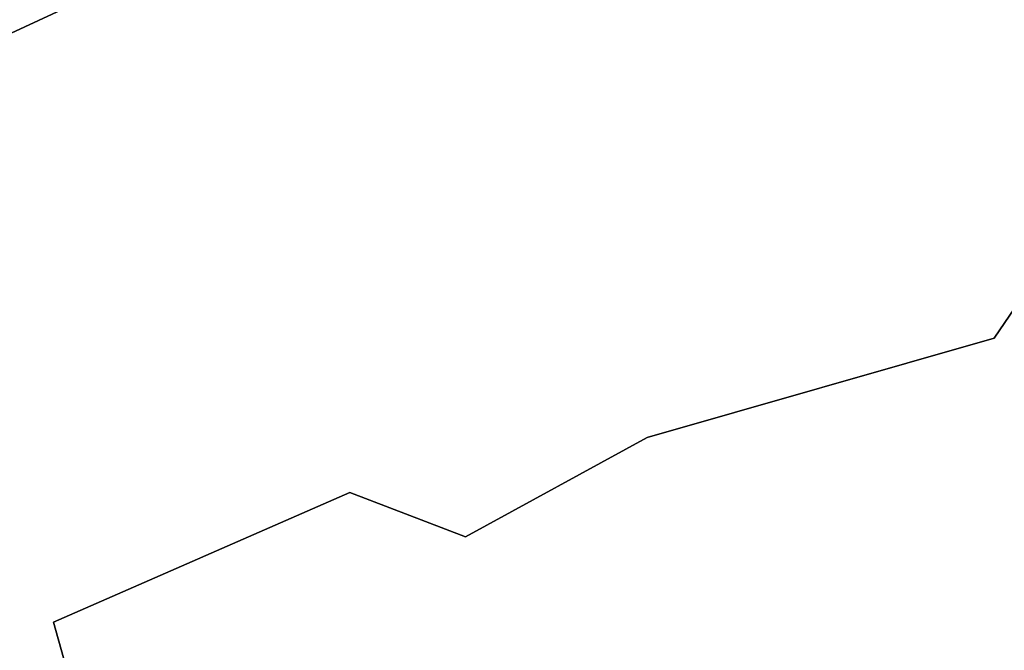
# Model space of a CAD drawing. Extents: x 463979 to 467979, y 555064 to 557157.
# Tile 60 of 82: x 467135 to 467168, y 556192 to 556213. Entities that reach past the tile are written whole.
import ezdxf

# ---------------------------------------------------------------- set-up
doc = ezdxf.new("R2010")
doc.units = 0
doc.header["$MEASUREMENT"] = 0
doc.layers.add('OS MAP', color=7, linetype='Continuous')

msp = doc.modelspace()

# ---------------------------------------------------------------- linework, layer by layer
at = {"layer": 'OS MAP'}
for points in [[(467304.612, 556149.927), (467297.323, 556166.776), (467291.417, 556174.868), (467279.514, 556184.625), (467273.691, 556194.846), (467266.927, 556210.065), (467263.074, 556212.158), (467260.976, 556211.368), (467256.882, 556204.178), (467252.308, 556201.881), (467243.049, 556202.792), (467210.857, 556222.774), (467195.136, 556227.915), (467192.106, 556228.906), (467187.179, 556230.367), (467177.463, 556233.249), (467158.681, 556235.359), (467153.031, 556226.968), (467146.379, 556218.346), (467137.445, 556213.302), (467121.502, 556205.902), (467106.25, 556198.823), (467098.184, 556195.119), (467087.864, 556188.574)], [(467304.612, 556149.927), (467297.323, 556166.776), (467291.417, 556174.868), (467279.514, 556184.625), (467273.691, 556194.846), (467266.927, 556210.065), (467263.074, 556212.158), (467260.976, 556211.368), (467256.882, 556204.178), (467252.308, 556201.881), (467243.049, 556202.792), (467210.857, 556222.774), (467195.136, 556227.915), (467192.106, 556228.906), (467187.179, 556230.367), (467177.463, 556233.249), (467158.681, 556235.359), (467153.031, 556226.968), (467146.379, 556218.346), (467137.445, 556213.302), (467121.502, 556205.902), (467106.25, 556198.823), (467098.184, 556195.119), (467087.864, 556188.574)], [(467087.864, 556188.574), (467098.184, 556195.119), (467106.25, 556198.823), (467121.502, 556205.902), (467137.445, 556213.302), (467146.379, 556218.346), (467153.031, 556226.968), (467158.681, 556235.359), (467177.463, 556233.249), (467187.179, 556230.367), (467192.106, 556228.906), (467195.136, 556227.915), (467210.857, 556222.774), (467243.049, 556202.792), (467252.308, 556201.881), (467256.882, 556204.178), (467260.976, 556211.368), (467263.074, 556212.158), (467266.927, 556210.065), (467273.691, 556194.846), (467279.514, 556184.625), (467291.417, 556174.868), (467297.323, 556166.776), (467304.612, 556149.927)], [(467190.853, 556202.762), (467183.58, 556209.84), (467180.107, 556212.035), (467174.623, 556207.645), (467170.236, 556205.999), (467167.494, 556201.975), (467155.977, 556198.683), (467149.945, 556195.39), (467146.106, 556196.853), (467136.277, 556192.55), (467139.891, 556179.66)], [(467185.576, 556174.441), (467170.672, 556164.953), (467159.332, 556161.228), (467154.292, 556158.618), (467149.733, 556167.956), (467143.405, 556177.42), (467139.891, 556179.66), (467136.277, 556192.55), (467146.106, 556196.853), (467149.945, 556195.39), (467155.977, 556198.683), (467167.494, 556201.975), (467170.236, 556205.999), (467174.623, 556207.645), (467180.107, 556212.035), (467183.58, 556209.84), (467190.853, 556202.762), (467194.598, 556204.442)], [(467185.576, 556174.441), (467170.672, 556164.953), (467159.332, 556161.228), (467154.292, 556158.618), (467149.733, 556167.956), (467143.405, 556177.42), (467139.891, 556179.66), (467136.277, 556192.55), (467146.106, 556196.853), (467149.945, 556195.39), (467155.977, 556198.683), (467167.494, 556201.975), (467170.236, 556205.999), (467174.623, 556207.645), (467180.107, 556212.035), (467183.58, 556209.84), (467190.853, 556202.762)], [(467185.576, 556174.441), (467170.672, 556164.953), (467159.332, 556161.228), (467154.292, 556158.618), (467149.733, 556167.956), (467143.405, 556177.42), (467139.891, 556179.66), (467136.277, 556192.55), (467146.106, 556196.853), (467149.945, 556195.39), (467155.977, 556198.683), (467167.494, 556201.975), (467170.236, 556205.999), (467174.623, 556207.645), (467180.107, 556212.035), (467183.58, 556209.84), (467190.853, 556202.762), (467194.598, 556204.442)], [(467190.853, 556202.762), (467183.58, 556209.84), (467180.107, 556212.035), (467174.623, 556207.645), (467170.236, 556205.999), (467167.494, 556201.975), (467155.977, 556198.683), (467149.945, 556195.39), (467146.106, 556196.853), (467136.277, 556192.55), (467139.891, 556179.66)]]:
    msp.add_lwpolyline(points, dxfattribs=at)

doc.saveas('drawing.dxf')
